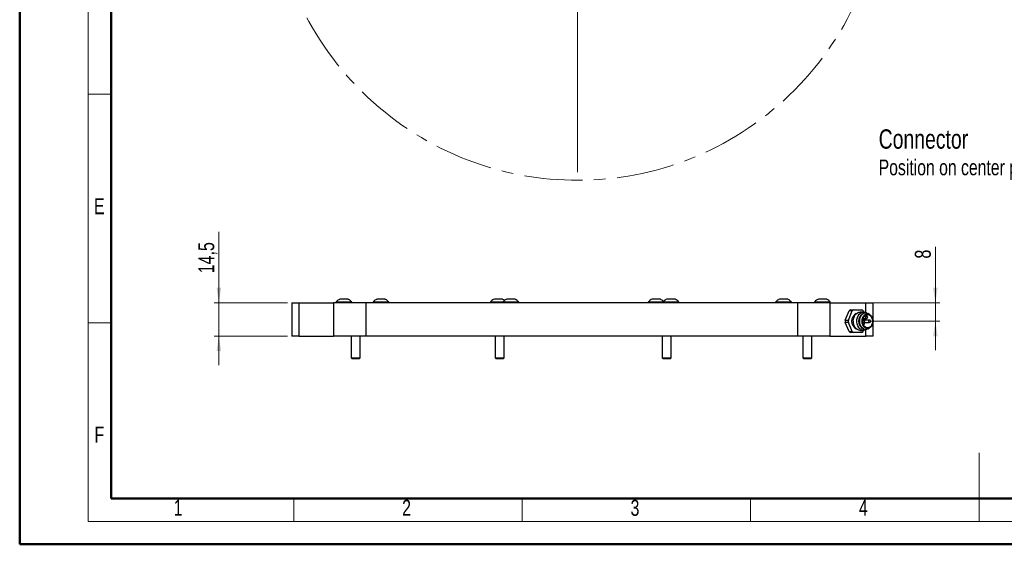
# Model space of a CAD drawing. Header units: millimetres. Extents: x 0 to 420, y 0 to 297.
# Tile 1 of 4: x 0 to 216, y 0 to 115. Entities that reach past the tile are written whole.
import ezdxf

# ---------------------------------------------------------------- set-up
doc = ezdxf.new("R2010")
doc.units = ezdxf.units.MM
doc.linetypes.add('CENTERX2', pattern=[20.32, 12.7, -2.54, 2.54, -2.54])
doc.styles.add('SLDTEXTSTYLE0', font='TXT', dxfattribs={"width": 0.75})
doc.dimstyles.new('SLDDIMSTYLE2', dxfattribs={"dimtxt": 3.5, "dimasz": 3.302, "dimexe": 0, "dimexo": 0.0625, "dimgap": 0.875, "dimtad": 1, "dimdec": 1, "dimlfac": 2, "dimrnd": 1e-09, "dimzin": 12, "dimdsep": 46, "dimtxsty": 'SLDTEXTSTYLE0', "dimsah": 1, "dimcen": 0.09, "dimadec": 0, "dimazin": 3, "dimtfac": 1, "dimtdec": 1, "dimtmove": 0, "dimatfit": 0, "dimfxl": 1, "dimfrac": 2, "dimtolj": 1, "dimtzin": 12, "dimarcsym": 0})
doc.dimstyles.new('SLDDIMSTYLE7', dxfattribs={"dimtxt": 3.5, "dimasz": 3.302, "dimexe": 0, "dimexo": 0.0625, "dimgap": 0.875, "dimtad": 1, "dimlfac": 2, "dimrnd": 1e-09, "dimzin": 12, "dimdsep": 46, "dimtxsty": 'SLDTEXTSTYLE0', "dimsah": 1, "dimcen": 0.09, "dimadec": 0, "dimazin": 3, "dimtfac": 1, "dimtmove": 0, "dimatfit": 0, "dimfxl": 1, "dimfrac": 2, "dimtolj": 1, "dimtzin": 12, "dimarcsym": 0})

# ---------------------------------------------------------------- blocks, each defined once
blk = doc.blocks.new('SW_CENTERMARKSYMBOL_0')
at = {"color": 0, "linetype": 'Continuous', "lineweight": 0}
for p, q in [((-17.36, 66.06), (-17.65, 67.15)), ((20.27, 66.53), (20.49, 67.25)), ((-17.04, 64.85), (-17.36, 66.06)), ((-17.04, 64.85), (-16.73, 63.64)), ((0, 2.5), (0, 65.3)), ((19.55, 64.14), (19.91, 65.34)), ((-16.73, 63.64), (-16.44, 62.55)), ((19.55, 64.14), (19.18, 62.94)), ((18.82, 61.75), (18.6, 61.03)), ((-50.36, 47.97), (-50.91, 48.49)), ((-48.55, 46.24), (-49.46, 47.11)), ((-48.55, 46.24), (-47.65, 45.38)), ((52.19, 45.98), (52.75, 46.47)), ((-46.74, 44.52), (-46.2, 44)), ((50.31, 44.33), (49.37, 43.5)), ((50.31, 44.33), (51.25, 45.15)), ((48.43, 42.67), (47.87, 42.18)), ((-2.5, 0), (-65.3, 0)), ((0, 0), (-1.25, 0)), ((0, 0), (0, 1.25)), ((0, 0), (0, -1.25)), ((0, 0), (1.25, 0)), ((2.5, 0), (65.3, 0)), ((0, -2.5), (0, -65.3))]:
    blk.add_line(p, q, dxfattribs=at)
at = {"color": 0, "linetype": 'CENTERX2', "lineweight": 0}
for start, end in [(75.1884, 102.5892), (106.8617, 134.2592), (43.5184, 70.9159), (138.5317, 39.2459)]:
    blk.add_arc((0, 0), 67.05, start, end, dxfattribs=at)
at = {"color": 0, "linetype": 'Continuous', "lineweight": 0}
for start, end in [(104.7254, 105.7935), (103.6573, 104.7254), (73.0522, 74.1203), (71.9841, 73.0522), (136.3954, 137.4635), (135.3273, 136.3954), (41.3822, 42.4503), (40.3141, 41.3822)]:
    blk.add_arc((0, 0), 67.05, start, end, dxfattribs=at)
blk = doc.blocks.new('_D_12')
at = {"color": 7, "linetype": 'Continuous', "lineweight": 18}
for p, q in [((200.52, 53.05), (200.52, 65.34)), ((186.28, 53.05), (201.52, 53.05)), ((200.52, 49.05), (200.52, 53.05)), ((186.28, 49.05), (201.52, 49.05)), ((200.52, 49.05), (200.52, 42.7))]:
    blk.add_line(p, q, dxfattribs=at)
for points in [[(200.52, 53.05), (201.03, 56.35), (200.01, 56.35)], [(200.52, 49.05), (200.01, 45.74), (201.03, 45.74)]]:
    blk.add_solid(points, dxfattribs=at)
at = {"color": 7, "linetype": 'Continuous', "lineweight": 18, "insert": (196.01, 62.75), "char_height": 3.5, "attachment_point": 1, "rotation": 90, "style": 'SLDTEXTSTYLE0'}
blk.add_mtext('8', dxfattribs=at)
blk = doc.blocks.new('_D_13')
at = {"color": 7, "linetype": 'Continuous', "lineweight": 18}
for p, q in [((43.67, 53.05), (43.67, 68.57)), ((58.67, 53.05), (42.67, 53.05)), ((43.67, 53.05), (43.67, 45.8)), ((58.67, 45.8), (42.67, 45.8)), ((43.67, 45.8), (43.67, 39.45))]:
    blk.add_line(p, q, dxfattribs=at)
for points in [[(43.67, 53.05), (44.18, 56.35), (43.17, 56.35)], [(43.67, 45.8), (43.17, 42.49), (44.18, 42.49)]]:
    blk.add_solid(points, dxfattribs=at)
at = {"color": 7, "linetype": 'Continuous', "lineweight": 18, "insert": (39.16, 59.52), "char_height": 3.5, "attachment_point": 1, "rotation": 90, "style": 'SLDTEXTSTYLE0'}
blk.add_mtext('14,5', dxfattribs=at)
blk = doc.blocks.new('SW_NOTE_1')
at = {"color": 0, "linetype": 'Continuous', "lineweight": 0, "attachment_point": 1, "style": 'SLDTEXTSTYLE0'}
for s, insert, char_height in [('Connector', (0, 5.46), 4.233), ('Position on center point connector', (0, -1.15), 3.4396)]:
    blk.add_mtext(s, dxfattribs=dict(at, insert=insert, char_height=char_height))

msp = doc.modelspace()

# ---------------------------------------------------------------- linework, layer by layer
at = {"color": 7, "linetype": 'Continuous', "lineweight": 50}
for p, q in [((0.078844, 0.21478), (0.078844, 297.21478)), ((20.078844, 10.21478), (20.078844, 287.21478)), ((20.078844, 10.21478), (410.078844, 10.21478)), ((0.078844, 0.21478), (420.078844, 0.21478))]:
    msp.add_line(p, q, dxfattribs=at)
at = {"color": 7, "linetype": 'Continuous', "lineweight": 18}
for p, q in [((15.078844, 292.21478), (15.078844, 5.21478)), ((20.078844, 98.71478), (15.078844, 98.71478)), ((20.078844, 48.71478), (15.078844, 48.71478)), ((210.078844, 5.21478), (210.078844, 20.21478)), ((60.078844, 10.21478), (60.078844, 5.21478)), ((110.078844, 10.21478), (110.078844, 5.21478)), ((160.078844, 10.21478), (160.078844, 5.21478)), ((210.078844, 10.21478), (210.078844, 5.21478)), ((15.078844, 5.21478), (415.078844, 5.21478))]:
    msp.add_line(p, q, dxfattribs=at)
at = {"color": 7, "linetype": 'Continuous', "lineweight": 25}
for p, q in [((59.674427, 53.045737), (59.674427, 45.795737)), ((59.674427, 53.045737), (61.173331, 53.045737)), ((61.173331, 53.045737), (61.173331, 45.795737)), ((61.173331, 53.045737), (68.751824, 53.045737)), ((68.751824, 53.045737), (68.751824, 45.795737)), ((75.867104, 53.045737), (68.751824, 53.045737)), ((69.30457, 53.235737), (69.30457, 53.045737)), ((72.749251, 53.235737), (69.30457, 53.235737)), ((72.80457, 53.235737), (72.749251, 53.235737)), ((72.80457, 53.045737), (72.80457, 53.235737)), ((75.867104, 53.045737), (75.867104, 45.795737)), ((170.299606, 53.045737), (75.867104, 53.045737)), ((77.404034, 53.235737), (77.404034, 53.045737)), ((80.848715, 53.235737), (77.404034, 53.235737)), ((80.904034, 53.235737), (80.848715, 53.235737)), ((80.904034, 53.045737), (80.904034, 53.235737)), ((103.098286, 53.235737), (103.098286, 53.045737)), ((105.84256, 53.235737), (103.098287, 53.235737)), ((105.84256, 53.235737), (105.84256, 53.045737)), ((108.924369, 53.235737), (105.842561, 53.235737)), ((109.34256, 53.235737), (108.924369, 53.235737)), ((109.34256, 53.045737), (109.34256, 53.235737)), ((137.624471, 53.235737), (137.624471, 53.045737)), ((141.124471, 53.235737), (137.624471, 53.235737)), ((141.124471, 53.045737), (141.124471, 53.235737)), ((144.364972, 53.235737), (141.124471, 53.235737)), ((144.364972, 53.045737), (144.364972, 53.235737)), ((165.526062, 53.235737), (165.526062, 53.045737)), ((169.026062, 53.235737), (165.526062, 53.235737)), ((169.026062, 53.045737), (169.026062, 53.235737)), ((170.299606, 53.045737), (170.299606, 45.795737)), ((177.417062, 53.045737), (170.299606, 53.045737)), ((174.020644, 53.235737), (174.020644, 53.045737)), ((177.520644, 53.235737), (174.020644, 53.235737)), ((177.417062, 53.045737), (177.417062, 45.795737)), ((177.417062, 53.045737), (185.278455, 53.045737)), ((177.520644, 53.045737), (177.520644, 53.235737)), ((185.278455, 53.045737), (186.918418, 53.045737)), ((186.918418, 45.795737), (186.918418, 53.045737)), ((180.797245, 49.303581), (181.645645, 51.287894)), ((181.469253, 49.303581), (182.317653, 51.287894)), ((182.317653, 51.287894), (181.645645, 51.287894)), ((181.976371, 51.545737), (182.648378, 51.545737)), ((182.648378, 51.545737), (184.345179, 51.545737)), ((184.807193, 51.045737), (184.034384, 51.045737)), ((184.675904, 51.287894), (184.779439, 51.045737)), ((184.711884, 49.670737), (185.4456, 49.670737)), ((185.4456, 50.170737), (185.003346, 50.170737)), ((185.277598, 50.845737), (185.176797, 50.845737)), ((185.680802, 50.645737), (185.647202, 50.645737)), ((185.987021, 50.591381), (185.811754, 50.694896)), ((180.797245, 49.303581), (181.469253, 49.303581)), ((181.469253, 48.787894), (180.797245, 48.787894)), ((181.645645, 46.803581), (180.797245, 48.787894)), ((182.317653, 46.803581), (181.469253, 48.787894)), ((184.797623, 49.295737), (184.623093, 49.295737)), ((184.623093, 48.795737), (184.797623, 48.795737)), ((186.093576, 49.295737), (184.797623, 49.295737)), ((184.797623, 48.795737), (186.093576, 48.795737)), ((185.647202, 47.445737), (185.680802, 47.445737)), ((185.811754, 47.396579), (185.987021, 47.500094)), ((61.173331, 45.795737), (59.674427, 45.795737)), ((61.173331, 45.795737), (68.751824, 45.795737)), ((75.867104, 45.795737), (68.751824, 45.795737)), ((72.612782, 45.795737), (72.612782, 41.040737)), ((74.612782, 41.040737), (74.612782, 45.795737)), ((170.299606, 45.795737), (75.867104, 45.795737)), ((104.122295, 45.795737), (104.122295, 41.040737)), ((106.122295, 41.040737), (106.122295, 45.795737)), ((140.711479, 45.795737), (140.711479, 41.040737)), ((142.711479, 41.040737), (142.711479, 45.795737)), ((177.417062, 45.795737), (170.299606, 45.795737)), ((171.475806, 45.795737), (171.475806, 41.040737)), ((173.475806, 41.040737), (173.475806, 45.795737)), ((177.417062, 45.795737), (185.278455, 45.795737)), ((181.645645, 46.803581), (182.317653, 46.803581)), ((182.648378, 46.545737), (181.976371, 46.545737)), ((184.345179, 46.545737), (182.648378, 46.545737)), ((184.034384, 47.045737), (184.807193, 47.045737)), ((184.779439, 47.045737), (184.675904, 46.803581)), ((185.176797, 47.245737), (185.277598, 47.245737)), ((186.918418, 45.795737), (185.278455, 45.795737)), ((72.612782, 41.040737), (72.807782, 40.845737)), ((72.612782, 41.040737), (74.581172, 41.040737)), ((74.417782, 40.845737), (74.612782, 41.040737)), ((74.581172, 41.040737), (74.612782, 41.040737)), ((104.122295, 41.040737), (104.317295, 40.845737)), ((104.122295, 41.040737), (105.978461, 41.040737)), ((105.927295, 40.845737), (106.122295, 41.040737)), ((105.978461, 41.040737), (106.122295, 41.040737)), ((140.711479, 41.040737), (140.906479, 40.845737)), ((140.711479, 41.040737), (142.567645, 41.040737)), ((142.516479, 40.845737), (142.711479, 41.040737)), ((142.567645, 41.040737), (142.711479, 41.040737)), ((171.475806, 41.040737), (171.670806, 40.845737)), ((171.475806, 41.040737), (173.475806, 41.040737)), ((173.280806, 40.845737), (173.475806, 41.040737)), ((72.807782, 40.845737), (74.392336, 40.845737)), ((74.392336, 40.845737), (74.417782, 40.845737)), ((104.317295, 40.845737), (105.811508, 40.845737)), ((105.811508, 40.845737), (105.927295, 40.845737)), ((140.906479, 40.845737), (142.400693, 40.845737)), ((142.400693, 40.845737), (142.516479, 40.845737)), ((171.670806, 40.845737), (173.280806, 40.845737))]:
    msp.add_line(p, q, dxfattribs=at)
at = {"color": 1, "linetype": 'Continuous', "lineweight": 25}
for p, q in [((185.278455, 50.941794), (185.278455, 53.045737)), ((185.278455, 45.795737), (185.278455, 47.149681))]:
    msp.add_line(p, q, dxfattribs=at)
at = {"color": 7, "linetype": 'Continuous', "lineweight": 25, "flags": 128}
for points in [[(182.553295, 49.045737), (182.593218, 49.506969), (182.710835, 49.943336), (182.899804, 50.331312), (183.149939, 50.649984), (183.447755, 50.882169), (183.777196, 51.015353), (184.034384, 51.045737)], [(185.485406, 47.267745), (185.313755, 47.166352), (184.979137, 47.059261), (184.635249, 47.059261), (184.300631, 47.166352), (183.993321, 47.374762), (183.729888, 47.673254), (183.524532, 48.045737), (183.388325, 48.472131), (183.32861, 48.929448), (183.348605, 49.393034), (183.447233, 49.837897), (183.619177, 50.240054), (183.855167, 50.577826), (184.142481, 50.833003), (184.46563, 50.991827), (184.807193, 51.045737), (184.807193, 51.045737)], [(185.176797, 47.245737), (185.00973, 47.259931), (184.686094, 47.37214), (184.393291, 47.589507), (184.149718, 47.898374), (183.970681, 48.279335), (183.867428, 48.708451), (183.846447, 49.15876), (183.909058, 49.601968), (184.051325, 50.010225), (184.264309, 50.357881), (184.534629, 50.623089), (184.845298, 50.789187), (185.176797, 50.845737)], [(185.811754, 47.396579), (185.768301, 47.37214), (185.444665, 47.259931), (185.110531, 47.259931), (184.786895, 47.37214), (184.494092, 47.589507), (184.250519, 47.898374), (184.071482, 48.279335), (183.968229, 48.708451), (183.947248, 49.15876), (184.009859, 49.601968), (184.152126, 50.010225), (184.36511, 50.357881), (184.63543, 50.623089), (184.946099, 50.789187), (185.277598, 50.845737), (185.277598, 50.845737)], [(185.647202, 47.445737), (185.340535, 47.500256), (185.054767, 47.660097), (184.809372, 47.914366), (184.621074, 48.245737), (184.502705, 48.631627), (184.462331, 49.045737), (184.502705, 49.459848), (184.621074, 49.845737), (184.809372, 50.177108), (185.054767, 50.431378), (185.340535, 50.591219), (185.647202, 50.645737), (185.647202, 50.645737)], [(185.680802, 50.645737), (185.98747, 50.591219), (186.273238, 50.431378), (186.518633, 50.177108), (186.706931, 49.845737), (186.8253, 49.459848), (186.865674, 49.045737), (186.8253, 48.631627), (186.706931, 48.245737), (186.518633, 47.914366), (186.273238, 47.660097), (185.98747, 47.500256), (185.680802, 47.445737), (185.374135, 47.500256), (185.088367, 47.660097), (184.842972, 47.914366), (184.654674, 48.245737), (184.536305, 48.631627), (184.495931, 49.045737), (184.536305, 49.459848), (184.654674, 49.845737), (184.842972, 50.177108), (185.088367, 50.431378), (185.374135, 50.591219), (185.680802, 50.645737)], [(185.680802, 50.495737), (185.970507, 50.441967), (186.238726, 50.284645), (186.465566, 50.035439), (186.634204, 49.712832), (186.732133, 49.340748), (186.752089, 48.946786), (186.692592, 48.560162), (186.558056, 48.209551), (186.358458, 47.920956), (186.108601, 47.715781), (185.827017, 47.609243), (185.534588, 47.609243), (185.253004, 47.715781), (185.003147, 47.920956), (184.803549, 48.209551), (184.669013, 48.560162), (184.609516, 48.946786), (184.629472, 49.340748), (184.727401, 49.712832), (184.896039, 50.035439), (185.122879, 50.284645), (185.391098, 50.441967), (185.680802, 50.495737)], [(185.058493, 49.295737), (185.052114, 49.340748), (184.969702, 49.670737)], [(185.277598, 50.845737), (185.609097, 50.789187), (185.811754, 50.694896)]]:
    msp.add_lwpolyline(points, dxfattribs=at)
at = {"color": 1, "linetype": 'Continuous', "lineweight": 25, "flags": 128}
for points in [[(185.445743, 49.670737), (185.4456, 49.670737), (185.374751, 49.689767), (185.314689, 49.743961), (185.274556, 49.825066), (185.260464, 49.920737)], [(184.797766, 48.795737), (184.797623, 48.795737), (184.726775, 48.814767), (184.666712, 48.868961), (184.62658, 48.950066), (184.612487, 49.045737)], [(186.093719, 48.795737), (186.093576, 48.795737), (186.022728, 48.814767), (185.962665, 48.868961), (185.922533, 48.950066), (185.90844, 49.045737)]]:
    msp.add_lwpolyline(points, dxfattribs=at)
at = {"color": 7, "linetype": 'Continuous', "lineweight": 25}
for centre, radius, start, end in [((183.032701, 49.849798), 1.99801, 121.91707324, 133.96498635), ((184.043051, 49.045737), 1.854851, 117.05322413, 242.94677587), ((183.704709, 49.849798), 1.99801, 121.91707324, 133.96498635), ((185.630746, 49.045737), 1.920264, 125.28396506, 234.71603494), ((183.288848, 49.849798), 1.99801, 46.03501365, 58.08292676), ((184.786388, 49.835239), 1.210677, 54.73368772, 89.01534494), ((184.497448, 49.045737), 3.709176, 176.0138707, 183.9861293), ((185.169456, 49.045737), 3.709176, 176.0138707, 183.9861293), ((184.374208, 48.845798), 1.831856, 173.73392086, 259.30926254), ((183.362122, 48.998183), 1.708408, 329.94278328, 353.19447275), ((183.032701, 48.241677), 1.99801, 226.03501365, 238.08292676), ((183.704709, 48.241677), 1.99801, 226.03501365, 238.08292676), ((183.288848, 48.241677), 1.99801, 301.91707324, 313.96498635)]:
    msp.add_arc(centre, radius, start, end, dxfattribs=at)
at = {"color": 1, "linetype": 'Continuous', "lineweight": 25}
for centre in [(185.483762, 49.948947), (184.835786, 49.073947), (186.131739, 49.073947)]:
    msp.add_arc(centre, 0.225074, 99.79893092, 187.20020459, dxfattribs=at)
at = {"color": 7, "linetype": 'Continuous', "lineweight": 25}
for points, knots in [([(70.187077, 53.863265), (70.100413, 53.828142), (69.878638, 53.738263), (69.580598, 53.528614), (69.400543, 53.33286), (69.319149, 53.244369)], [0, 0, 0, 0, 0.2600638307, 0.6655084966, 1, 1, 1, 1]), ([(71.92536, 53.870737), (71.926745, 53.870737), (71.942874, 53.870737), (71.880104, 53.870737), (71.735183, 53.870737), (71.50326, 53.870737), (71.223744, 53.870737), (70.992178, 53.870737), (70.770041, 53.870737), (70.558241, 53.870737), (70.342948, 53.870737), (70.203331, 53.870737), (70.190083, 53.870737), (70.183786, 53.870737)], [0, 0, 0, 0, 0.0100909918, 0.1174650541, 0.2248391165, 0.3322131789, 0.4395872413, 0.5469613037, 0.5806097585, 0.6879838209, 0.7953578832, 0.9027319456, 1, 1, 1, 1]), ([(72.797953, 53.234204), (72.777025, 53.261445), (72.676206, 53.392675), (72.440696, 53.586298), (72.166741, 53.773978), (71.980008, 53.842102), (71.922361, 53.863133)], [0, 0, 0, 0, 0.0943630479, 0.4545817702, 0.8316247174, 1, 1, 1, 1]), ([(78.286541, 53.863265), (78.199877, 53.828142), (77.978102, 53.738263), (77.680062, 53.528614), (77.500007, 53.33286), (77.418613, 53.244369)], [0, 0, 0, 0, 0.2600638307, 0.6655084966, 1, 1, 1, 1]), ([(80.024824, 53.870737), (80.026209, 53.870737), (80.042338, 53.870737), (79.979569, 53.870737), (79.834648, 53.870737), (79.602724, 53.870737), (79.323209, 53.870737), (79.091642, 53.870737), (78.869505, 53.870737), (78.657705, 53.870737), (78.442412, 53.870737), (78.302795, 53.870737), (78.289547, 53.870737), (78.28325, 53.870737)], [0, 0, 0, 0, 0.0100909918, 0.1174650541, 0.2248391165, 0.3322131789, 0.4395872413, 0.5469613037, 0.5806097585, 0.6879838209, 0.7953578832, 0.9027319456, 1, 1, 1, 1]), ([(80.897417, 53.234204), (80.876489, 53.261445), (80.775671, 53.392675), (80.54016, 53.586298), (80.266205, 53.773978), (80.079472, 53.842102), (80.021826, 53.863133)], [0, 0, 0, 0, 0.0943630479, 0.4545817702, 0.8316247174, 1, 1, 1, 1]), ([(103.987074, 53.867498), (103.866738, 53.814711), (103.612288, 53.703095), (103.316863, 53.479874), (103.166304, 53.301206), (103.110067, 53.234469)], [0, 0, 0, 0, 0.3598442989, 0.7608896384, 1, 1, 1, 1]), ([(105.711065, 53.870737), (105.713898, 53.870737), (105.723212, 53.870737), (105.633769, 53.870737), (105.456361, 53.870737), (105.204711, 53.870737), (104.914371, 53.870737), (104.616289, 53.870737), (104.406344, 53.870737), (104.226009, 53.870737), (104.080628, 53.870737), (103.979099, 53.870737), (103.98381, 53.870737), (103.985507, 53.870737)], [0, 0, 0, 0, 0.0469270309, 0.1542992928, 0.2616715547, 0.3690438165, 0.4764160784, 0.5837883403, 0.6911606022, 0.7248084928, 0.8321807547, 0.9395530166, 1, 1, 1, 1]), ([(106.228275, 53.582448), (106.22578, 53.584681), (106.117525, 53.681555), (105.941962, 53.783276), (105.758814, 53.848354), (105.709275, 53.865957)], [0, 0, 0, 0, 0.0169177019, 0.7340897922, 1, 1, 1, 1]), ([(106.731348, 53.867498), (106.611012, 53.814711), (106.356562, 53.703095), (106.061137, 53.479874), (105.910578, 53.301206), (105.854341, 53.234469)], [0, 0, 0, 0, 0.3598442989, 0.7608896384, 1, 1, 1, 1]), ([(108.455339, 53.870737), (108.458172, 53.870737), (108.467486, 53.870737), (108.378043, 53.870737), (108.200635, 53.870737), (107.948985, 53.870737), (107.658645, 53.870737), (107.360563, 53.870737), (107.150618, 53.870737), (106.970282, 53.870737), (106.824902, 53.870737), (106.723373, 53.870737), (106.728084, 53.870737), (106.729781, 53.870737)], [0, 0, 0, 0, 0.0469270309, 0.1542992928, 0.2616715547, 0.3690438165, 0.4764160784, 0.5837883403, 0.6911606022, 0.7248084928, 0.8321807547, 0.9395530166, 1, 1, 1, 1]), ([(109.333398, 53.236718), (109.312289, 53.264242), (109.208497, 53.399578), (108.963599, 53.597603), (108.687486, 53.784552), (108.503354, 53.848626), (108.453549, 53.865957)], [0, 0, 0, 0, 0.0949408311, 0.4668158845, 0.8557810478, 1, 1, 1, 1]), ([(138.501971, 53.868034), (138.365357, 53.803207), (138.096404, 53.67558), (137.809262, 53.450019), (137.679058, 53.287247), (137.640349, 53.238856)], [0, 0, 0, 0, 0.4204251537, 0.8276956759, 1, 1, 1, 1]), ([(140.248365, 53.870737), (140.239622, 53.870737), (140.22193, 53.870737), (140.10694, 53.870737), (139.957957, 53.870737), (139.770701, 53.870737), (139.484196, 53.870737), (139.184845, 53.870737), (138.907771, 53.870737), (138.680198, 53.870737), (138.542465, 53.870737), (138.483758, 53.870737), (138.500197, 53.870737), (138.50056, 53.870737)], [0, 0, 0, 0, 0.1049133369, 0.212290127, 0.2459394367, 0.3533162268, 0.460693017, 0.5680698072, 0.6754465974, 0.7828233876, 0.8902001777, 0.9975769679, 1, 1, 1, 1]), ([(141.11773, 53.231331), (141.085549, 53.272224), (140.967757, 53.421905), (140.702284, 53.628603), (140.438777, 53.801712), (140.27398, 53.855621), (140.246283, 53.864681)], [0, 0, 0, 0, 0.14296013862, 0.52328119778, 0.91988124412, 1, 1, 1, 1]), ([(141.742472, 53.868034), (141.606551, 53.802594), (141.338961, 53.673761), (141.091737, 53.490862), (140.995688, 53.375853), (140.993451, 53.373174)], [0, 0, 0, 0, 0.5020553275, 0.988401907, 1, 1, 1, 1]), ([(143.488866, 53.870737), (143.480123, 53.870737), (143.462432, 53.870737), (143.347441, 53.870737), (143.198458, 53.870737), (143.011202, 53.870737), (142.724697, 53.870737), (142.425346, 53.870737), (142.148272, 53.870737), (141.920699, 53.870737), (141.782966, 53.870737), (141.724259, 53.870737), (141.740698, 53.870737), (141.741061, 53.870737)], [0, 0, 0, 0, 0.1049133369, 0.212290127, 0.2459394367, 0.3533162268, 0.460693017, 0.5680698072, 0.6754465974, 0.7828233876, 0.8902001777, 0.9975769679, 1, 1, 1, 1]), ([(144.358231, 53.231331), (144.32605, 53.272224), (144.208258, 53.421905), (143.942785, 53.628603), (143.679278, 53.801712), (143.514481, 53.855621), (143.486785, 53.864681)], [0, 0, 0, 0, 0.14296013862, 0.52328119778, 0.91988124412, 1, 1, 1, 1]), ([(166.414155, 53.865765), (166.3251, 53.829645), (166.100828, 53.738682), (165.802191, 53.528765), (165.623626, 53.334281), (165.543717, 53.247248)], [0, 0, 0, 0, 0.2667973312, 0.6718863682, 1, 1, 1, 1]), ([(168.140163, 53.870737), (168.143223, 53.870737), (168.155682, 53.870737), (168.075951, 53.870737), (167.908918, 53.870737), (167.718878, 53.870737), (167.509941, 53.870737), (167.281962, 53.870737), (166.986868, 53.870737), (166.723122, 53.870737), (166.525527, 53.870737), (166.41234, 53.870737), (166.41207, 53.870737), (166.411961, 53.870737)], [0, 0, 0, 0, 0.0349588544, 0.1423314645, 0.2497040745, 0.3570766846, 0.3907246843, 0.4980972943, 0.6054699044, 0.7128425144, 0.8202151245, 0.9275877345, 1, 1, 1, 1]), ([(169.014818, 53.240265), (168.996274, 53.26443), (168.897625, 53.392983), (168.664182, 53.584718), (168.38757, 53.774486), (168.197992, 53.843517), (168.138037, 53.865348)], [0, 0, 0, 0, 0.0837904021, 0.4457451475, 0.8247156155, 1, 1, 1, 1]), ([(174.908737, 53.865765), (174.819682, 53.829645), (174.59541, 53.738682), (174.296774, 53.528765), (174.118209, 53.334281), (174.0383, 53.247248)], [0, 0, 0, 0, 0.2667973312, 0.6718863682, 1, 1, 1, 1]), ([(176.634746, 53.870737), (176.637806, 53.870737), (176.650264, 53.870737), (176.570533, 53.870737), (176.4035, 53.870737), (176.213461, 53.870737), (176.004523, 53.870737), (175.776545, 53.870737), (175.481451, 53.870737), (175.217705, 53.870737), (175.02011, 53.870737), (174.906923, 53.870737), (174.906652, 53.870737), (174.906543, 53.870737)], [0, 0, 0, 0, 0.0349588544, 0.1423314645, 0.2497040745, 0.3570766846, 0.3907246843, 0.4980972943, 0.6054699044, 0.7128425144, 0.8202151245, 0.9275877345, 1, 1, 1, 1]), ([(177.5094, 53.240265), (177.490856, 53.26443), (177.392208, 53.392983), (177.158765, 53.584718), (176.882152, 53.774486), (176.692574, 53.843517), (176.63262, 53.865348)], [0, 0, 0, 0, 0.0837904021, 0.4457451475, 0.8247156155, 1, 1, 1, 1]), ([(185.44559, 49.672414), (185.473591, 49.67447), (185.531432, 49.678715), (185.607477, 49.723989), (185.658922, 49.783942), (185.689717, 49.851324), (185.693525, 49.896262), (185.6956, 49.920737)], [0, 0, 0, 0, 0.21322931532, 0.44046774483, 0.65622390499, 0.81276145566, 1, 1, 1, 1]), ([(185.6956, 49.920737), (185.691924, 49.953859), (185.686639, 50.001484), (185.65247, 50.064751), (185.60949, 50.115165), (185.540479, 50.155315), (185.481003, 50.174954), (185.448914, 50.169611), (185.44561, 50.16906)], [0, 0, 0, 0, 0.2519527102, 0.3622855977, 0.5470648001, 0.7509397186, 0.9743504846, 1, 1, 1, 1]), ([(184.797614, 48.797414), (184.825614, 48.79947), (184.883455, 48.803715), (184.9595, 48.848989), (185.010945, 48.908942), (185.04174, 48.976324), (185.045549, 49.021262), (185.047623, 49.045737)], [0, 0, 0, 0, 0.2132293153, 0.4404677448, 0.656223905, 0.8127614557, 1, 1, 1, 1]), ([(185.047623, 49.045737), (185.043948, 49.078859), (185.038663, 49.126484), (185.004494, 49.189751), (184.961514, 49.240165), (184.892503, 49.280315), (184.833026, 49.299954), (184.800938, 49.294611), (184.797633, 49.29406)], [0, 0, 0, 0, 0.2519527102, 0.3622855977, 0.5470648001, 0.7509397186, 0.9743504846, 1, 1, 1, 1]), ([(186.093566, 48.797414), (186.121567, 48.79947), (186.179408, 48.803715), (186.255453, 48.848989), (186.306898, 48.908942), (186.337693, 48.976324), (186.341502, 49.021262), (186.343576, 49.045737)], [0, 0, 0, 0, 0.2132293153, 0.4404677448, 0.656223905, 0.8127614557, 1, 1, 1, 1]), ([(186.343576, 49.045737), (186.339901, 49.078859), (186.334616, 49.126484), (186.300446, 49.189751), (186.257466, 49.240165), (186.188455, 49.280315), (186.128979, 49.299954), (186.096891, 49.294611), (186.093586, 49.29406)], [0, 0, 0, 0, 0.2519527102, 0.3622855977, 0.5470648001, 0.7509397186, 0.9743504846, 1, 1, 1, 1])]:
    msp.add_open_spline(points, degree=3, knots=knots, dxfattribs=at)

# ---------------------------------------------------------------- block references
at = {"color": 7, "linetype": 'Continuous', "lineweight": 0}
for name, p in [('SW_CENTERMARKSYMBOL_0', (122.165918, 146.939946)), ('SW_NOTE_1', (188.102903, 85.574588))]:
    msp.add_blockref(name, p, dxfattribs=at)

# ---------------------------------------------------------------- texts
at = {"color": 7, "linetype": 'Continuous', "lineweight": 0, "char_height": 3.5, "attachment_point": 1, "style": 'SLDTEXTSTYLE0'}
for s, insert in [('E', (16.322171, 75.971653)), ('F', (16.445657, 25.967195)), ('1', (33.781425, 9.949682)), ('2', (83.778706, 9.951061)), ('3', (133.778706, 9.951061)), ('4', (183.778384, 9.986478))]:
    msp.add_mtext(s, dxfattribs=dict(at, insert=insert))

# ---------------------------------------------------------------- dimensions: what is measured, and where the dimension line sits
at = {"color": 7, "linetype": 'Continuous', "lineweight": 18}
for base, p1, p2, dimstyle, picture, middle in [((43.674427, 45.795737), (59.674427, 53.045737), (59.674427, 45.795737), 'SLDDIMSTYLE2', '_D_13', (43.674427, 64.043754)), ((200.522152, 53.045737), (185.277598, 49.045737), (185.278455, 53.045737), 'SLDDIMSTYLE7', '_D_12', (200.522152, 64.043754))]:
    dim = msp.add_linear_dim(base=base, p1=p1, p2=p2, angle=90, dimstyle=dimstyle, dxfattribs=at)
    dim.commit()
    dim.dimension.update_dxf_attribs({"geometry": picture, "text_midpoint": middle, "dimtype": 160})

doc.saveas('drawing.dxf')
